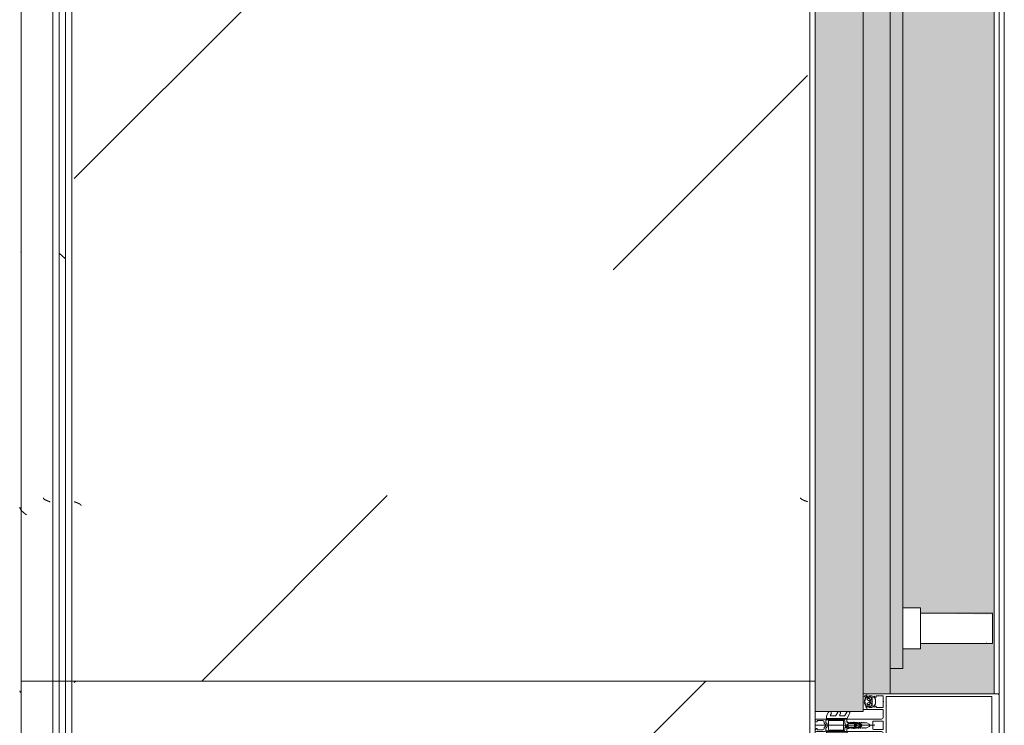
# Model space of a CAD drawing. Header units: millimetres. Extents: x -3267 to 40126, y 29201 to 102288.
# Tile 234 of 256: x 9044 to 9826, y 62044 to 62604. Entities that reach past the tile are written whole.
import ezdxf

# ---------------------------------------------------------------- set-up
doc = ezdxf.new("R2010")
doc.units = ezdxf.units.MM
for name, color, linetype, lineweight in [('A-DETL-GENF-OTLN', 7, 'Continuous', 9), ('A-GLAZ-____-OTLN', 7, 'Continuous', 9), ('A-GLAZ-CWMG-MCUT', 7, 'Continuous', 9), ('A-GLAZ-CWMG-OTLN', 7, 'Continuous', 9), ('A-WALL-____-OTLN', 7, 'Continuous', 9), ('M-EQPM-____-OTLN', 7, 'Continuous', 9)]:
    doc.layers.add(name, color=color, linetype=linetype, lineweight=lineweight)

# ---------------------------------------------------------------- blocks, each defined once
blk = doc.blocks.new('FP_143-ВКК_02_К1_З_ЭОМ_кабель_')
at = {"layer": 'M-EQPM-____-OTLN', "color": 253, "true_color": 0xaaaaaa}
for p, q in [((1600, 630.11), (0, 630.11)), ((340.41, 630.11), (340.31, 630.03)), ((340.5, 630.2), (340.41, 630.11)), ((340.59, 630.27), (340.5, 630.2)), ((340.69, 630.35), (340.59, 630.27)), ((340.78, 630.43), (340.69, 630.35)), ((340.88, 630.5), (340.78, 630.43))]:
    blk.add_line(p, q, dxfattribs=at)
blk = doc.blocks.new('ПР_Крышка пояса - Тип 1-V142-ВКК_02_К1_З_ЭОМ_кабель_')
at = {"layer": 'M-EQPM-____-OTLN', "true_color": 0xaaaaaa}
h = blk.add_hatch(dxfattribs=at)
h.set_pattern_fill('FP_67', color=253, style=0, pattern_type=2)
h.set_pattern_definition([(320.116, (-62360, 7884.42), (-31.8804, -362.8687), [38.035, -418.388]), (264.979, (-62360, 7884.4), (382.1136, 70.1924), [30.356, -333.911]), (10.409, (-62362.66, 7854.18), (350.2335, -292.6756), [32.376, -356.132]), (316.302, (-62258.4, 7884.4), (-84.086, -539.927), [57.037, -627.411]), (6.609, (-62265.4, 7839.4), (494.8554, -472.8508), [48.567, -534.241]), (261.148, (-62258.4, 7884.4), (494.8496, -472.857), [45.536, -500.899]), (291.079, (-62283.8, 7833.83), (-204.5313, -301.9806), [37.963, -417.597]), (235.89, (-62283.8, 7833.83), (368.3755, -123.0973), [30.394, -334.332]), (341.523, (-62300.84, 7808.66), (163.8489, -425.0748), [32.367, -356.032]), (307.614, (-62360, 7884.42), (169.11016, -6.15234), [16.721, -313.638, 16.721, -322.758, -335.679]), (307.614, (-62360, 7884.42), (169.11016, -6.15234), [-669.838, 16.721, -318.958]), (277.531, (-62360, 7884.42), (200.36217, -133.088), [16.696, -176.575, 16.696, -305.591, -127.751]), (277.531, (-62360, 7884.42), (200.36217, -133.088), [-515.558, 16.696, -111.055]), (237.393, (-62360, 7997.24), (-11.4573, -270.066), [16.715, -109.913, 16.715, -378.366, -524.242]), (237.393, (-62360, 7997.24), (-11.4573, -270.066), [-521.709, 16.715, -507.527]), (227.382, (-62360, 8047.83), (50.8514, -295.0393), [16.727, -148.004, 16.727, -618.375]), (227.382, (-62360, 8047.83), (50.8514, -295.0393), [-181.458, -245.829, 16.727, -355.819])])
h.paths.add_polyline_path([(0, 595), (1529.38, 595), (1599.97, 600), (0, 600)])
h.paths.add_polyline_path([(1564.73, 595), (1600, 595), (1600, 597.49)])
at = {"layer": 'M-EQPM-____-OTLN', "color": 253, "true_color": 0xaaaaaa}
for p, q in [((0, 629.98), (0, 630.11)), ((0, 595), (0, 600))]:
    blk.add_line(p, q, dxfattribs=at)
blk.add_blockref('FP_143-ВКК_02_К1_З_ЭОМ_кабель_', (0, 0), dxfattribs=at)
blk = doc.blocks.new('FP_145-ВКК_02_К1_З_ЭОМ_кабель_')
at = {"layer": 'M-EQPM-____-OTLN', "color": 253, "true_color": 0xaaaaaa}
for p, q in [((1600, 630.11), (0, 630.11)), ((1590.79, 630.16), (1590.7, 630.05)), ((1590.87, 630.26), (1590.79, 630.16)), ((1590.95, 630.36), (1590.87, 630.26)), ((1591.03, 630.45), (1590.95, 630.36)), ((1591.12, 630.54), (1591.03, 630.45)), ((1591.2, 630.62), (1591.12, 630.54)), ((1591.28, 630.7), (1591.2, 630.62)), ((1591.36, 630.78), (1591.28, 630.7)), ((1591.45, 630.85), (1591.36, 630.78)), ((1591.53, 630.91), (1591.45, 630.85)), ((1591.61, 630.97), (1591.53, 630.91)), ((1591.7, 631.02), (1591.61, 630.97)), ((1591.78, 631.07), (1591.7, 631.02)), ((1591.86, 631.12), (1591.78, 631.07)), ((1591.94, 631.16), (1591.86, 631.12)), ((1592.03, 631.19), (1591.94, 631.16)), ((1592.11, 631.22), (1592.03, 631.19)), ((1592.19, 631.24), (1592.11, 631.22)), ((1592.27, 631.26), (1592.19, 631.24)), ((1592.36, 631.27), (1592.27, 631.26)), ((1592.44, 631.27), (1592.36, 631.27))]:
    blk.add_line(p, q, dxfattribs=at)
blk = doc.blocks.new('ПР_Крышка пояса - Тип 1-V144-ВКК_02_К1_З_ЭОМ_кабель_')
at = {"layer": 'M-EQPM-____-OTLN', "true_color": 0xaaaaaa}
h = blk.add_hatch(dxfattribs=at)
h.set_pattern_fill('FP_68', color=253, style=0, pattern_type=2)
h.set_pattern_definition([(320.116, (-60760, 7884.42), (-31.8804, -362.8687), [38.035, -418.388]), (264.979, (-60760, 7884.4), (382.1136, 70.1924), [30.356, -333.911]), (10.409, (-60762.66, 7854.18), (350.2335, -292.6756), [32.376, -356.132]), (316.302, (-60658.4, 7884.4), (-84.086, -539.927), [57.037, -627.411]), (6.609, (-60665.4, 7839.4), (494.8554, -472.8508), [48.567, -534.241]), (261.148, (-60658.4, 7884.4), (494.8496, -472.857), [45.536, -500.899]), (291.079, (-60683.8, 7833.83), (-204.5313, -301.9806), [37.963, -417.597]), (235.89, (-60683.8, 7833.83), (368.3755, -123.0973), [30.394, -334.332]), (341.523, (-60700.84, 7808.66), (163.8489, -425.0748), [32.367, -356.032]), (307.614, (-60760, 7884.42), (169.11016, -6.15234), [16.721, -313.638, 16.721, -322.758, -335.679]), (307.614, (-60760, 7884.42), (169.11016, -6.15234), [-669.838, 16.721, -318.958]), (277.531, (-60760, 7884.42), (200.36217, -133.088), [16.696, -176.575, 16.696, -305.591, -127.751]), (277.531, (-60760, 7884.42), (200.36217, -133.088), [-515.558, 16.696, -111.055]), (237.393, (-60760, 7997.24), (-11.4573, -270.066), [16.715, -109.913, 16.715, -378.366, -524.242]), (237.393, (-60760, 7997.24), (-11.4573, -270.066), [-521.709, 16.715, -507.527]), (227.382, (-60760, 8047.83), (50.8514, -295.0393), [16.727, -148.004, 16.727, -618.375]), (227.382, (-60760, 8047.83), (50.8514, -295.0393), [-181.458, -245.829, 16.727, -355.819])])
h.paths.add_polyline_path([(0, 600), (0, 600), (84.49, 595), (1600, 595), (1600, 600), (0, 600)])
h.paths.add_polyline_path([(0, 595), (35.28, 595), (0, 597.49)])
at = {"layer": 'M-EQPM-____-OTLN', "color": 253, "true_color": 0xaaaaaa}
for p, q in [((1600, 630.11), (1600, 629.98)), ((1600, 600), (1600, 595))]:
    blk.add_line(p, q, dxfattribs=at)
blk.add_blockref('FP_145-ВКК_02_К1_З_ЭОМ_кабель_', (0, 0), dxfattribs=at)
blk = doc.blocks.new('Rectangular Mullion - HI_CovCap-20mm_Mull-105mm-V274-ВКК_02_К1_З_ЭОМ_кабель_')
at = {"layer": 'A-DETL-GENF-OTLN', "color": 253, "true_color": 0xaaaaaa}
for p, q in [((-25, 144.5), (-25, 130.68)), ((23.5, 146), (-23.5, 146)), ((25, 130.68), (25, 144.5)), ((-25, 136), (-25, 59.4)), ((-22.9, 135.44), (-22.9, 59.4)), ((22.9, 136), (22.9, 59.4)), ((25, 136), (25, 59.5)), ((25, 61), (25, 59.5)), ((-22.24, 46.35), (-21.18, 47.41)), ((-20.47, 47.7), (-17.13, 47.7)), ((-16.42, 47.41), (-15.36, 46.35)), ((-12.6, 53.5), (-12.6, 41.4)), ((-5, 25.5), (-5, 52.5)), ((-3.2, 46.1), (-3.2, 53.5)), ((-2.7, 54), (2.7, 54)), ((0, 47.27), (0, 0)), ((3.2, 53.5), (3.2, 46.1)), ((5, 52.5), (5, 25.5)), ((12.6, 41.4), (12.6, 53.5)), ((15.36, 46.35), (16.42, 47.41)), ((17.13, 47.7), (20.47, 47.7)), ((21.18, 47.41), (22.24, 46.35)), ((-22.3, 40.8), (-22.9, 40.8)), ((-22.9, 40.2), (-21.62, 40.2)), ((-21.76, 44.51), (-22.58, 43.54)), ((-22.27, 39.59), (-22.55, 39.1)), ((-21.2, 42.9), (-21.2, 41.7)), ((-21.07, 39.62), (-21.08, 39.77)), ((-19.5, 43.4), (-20.7, 43.4)), ((-20.7, 41.2), (-20.42, 41.2)), ((-20.48, 39.51), (-20.66, 39.4)), ((-20.16, 41.35), (-19.24, 42.95)), ((-19.97, 39.2), (-20.02, 39.33)), ((-17.65, 44), (-19.95, 44)), ((-19.33, 39.22), (-19.48, 39.08)), ((-18.77, 39.04), (-18.85, 39.17)), ((-18.36, 42.95), (-17.44, 41.35)), ((-18.16, 39.23), (-18.26, 39.06)), ((-16.9, 43.4), (-18.1, 43.4)), ((-17.56, 39.21), (-17.67, 39.31)), ((-17.18, 41.2), (-16.9, 41.2)), ((-17.02, 39.56), (-17.07, 39.36)), ((-16.46, 39.68), (-16.59, 39.75)), ((-16.4, 41.7), (-16.4, 42.9)), ((-15.02, 43.54), (-15.84, 44.51)), ((-14.64, 40.8), (-15.29, 40.8)), ((2.7, 45.6), (-2.7, 45.6)), ((14.64, 40.8), (15.29, 40.8)), ((15.02, 43.54), (15.84, 44.51)), ((16.4, 41.7), (16.4, 42.9)), ((16.46, 39.68), (16.59, 39.75)), ((16.9, 43.4), (18.1, 43.4)), ((17.18, 41.2), (16.9, 41.2)), ((17.02, 39.56), (17.07, 39.36)), ((18.36, 42.95), (17.44, 41.35)), ((17.56, 39.21), (17.67, 39.31)), ((17.65, 44), (19.95, 44)), ((18.16, 39.23), (18.26, 39.06)), ((18.77, 39.04), (18.85, 39.17)), ((20.16, 41.35), (19.24, 42.95)), ((19.33, 39.22), (19.48, 39.08)), ((19.5, 43.4), (20.7, 43.4)), ((19.97, 39.2), (20.02, 39.33)), ((20.7, 41.2), (20.42, 41.2)), ((20.48, 39.51), (20.66, 39.4)), ((21.07, 39.62), (21.08, 39.77)), ((21.2, 42.9), (21.2, 41.7)), ((22.9, 40.2), (21.62, 40.2)), ((21.76, 44.51), (22.58, 43.54)), ((22.27, 39.59), (22.55, 39.1)), ((22.3, 40.8), (22.9, 40.8)), ((23.5, 40.8), (25, 40.8)), ((-1.89, 34.49), (-2.1, 32.75)), ((-0.87, 36.5), (-1.7, 35.06)), ((-1.33, 33.68), (-1.33, 33.78)), ((-1.12, 34.47), (-0.43, 35.65)), ((-0.6, 32.5), (-0.6, 32.42)), ((0.84, 33), (-0.1, 33)), ((0.43, 35.65), (1.12, 34.47)), ((0.6, 32.3), (0.93, 32.3)), ((1.02, 31.78), (0.74, 32.06)), ((1.7, 35.06), (0.87, 36.5)), ((1.33, 33.78), (1.33, 33.68)), ((2.1, 32.75), (1.89, 34.49)), ((-7.75, 23.52), (-10.33, 25.01)), ((-9.07, 27.17), (-5.65, 25.19)), ((-5.4, 9.3), (-5.4, 24.76)), ((-3.5, 25), (-4.5, 25)), ((-3.3, 23.5), (-1.9, 23.5)), ((-2.24, 31), (-2.45, 30.87)), ((-2.45, 30.53), (-2.25, 30.41)), ((-1.7, 23.7), (-1.7, 24.9)), ((-1.4, 24.49), (-1.4, 23.99)), ((-1.25, 31.1), (0.74, 31.1)), ((-1.1, 23.82), (-0.5, 24.17)), ((0.3, 26.2), (-1.09, 26.2)), ((0.43, 25), (0.2, 25)), ((0.34, 25.28), (0.58, 25.52)), ((0.5, 24.17), (1.42, 23.63)), ((1.92, 23.5), (3.3, 23.5)), ((2.45, 30.87), (2.24, 31)), ((2.25, 30.41), (2.45, 30.53)), ((4.5, 25), (3.5, 25)), ((5.4, 24.76), (5.4, 9.3)), ((5.65, 25.19), (9.07, 27.17)), ((10.33, 25.01), (7.75, 23.52)), ((-7.75, 16.23), (-10.41, 17.77)), ((-9.07, 19.88), (-8.25, 19.41)), ((-7.5, 19.84), (-7.5, 23.08)), ((-7.5, 12.55), (-7.5, 15.8)), ((-3.9, 22), (-3.9, 11)), ((-3.4, 22.5), (3.4, 22.5)), ((3.9, 11), (3.9, 22)), ((4.3, 22.5), (4.3, 9.4)), ((7.5, 23.08), (7.5, 19.84)), ((7.5, 15.8), (7.5, 12.55)), ((10.41, 17.77), (7.75, 16.23)), ((8.25, 19.41), (9.07, 19.88)), ((-7.62, 8.87), (-10.41, 10.48)), ((-9.07, 12.6), (-8.25, 12.12)), ((-5.9, 8.8), (-7.37, 8.8)), ((-2.71, 8.4), (-4.02, 8.4)), ((3.4, 10.5), (-3.4, 10.5)), ((-1.7, 9), (-2, 8.69)), ((-1.42, 7.29), (-0.71, 8.01)), ((0.71, 8.01), (1.42, 7.29)), ((2, 8.69), (1.7, 9)), ((3.3, 8.4), (2.71, 8.4)), ((7.37, 8.8), (5.9, 8.8)), ((10.41, 10.48), (7.62, 8.87)), ((8.25, 12.12), (9.07, 12.6)), ((-5, 1), (-5, 6.7)), ((-3.7, 1.7), (-3.7, 6)), ((-2.7, 7), (-2.13, 7)), ((2.13, 7), (2.7, 7)), ((3.7, 6), (3.7, 1.7))]:
    blk.add_line(p, q, dxfattribs=at)
at = {"layer": 'A-DETL-GENF-OTLN', "color": 253, "true_color": 0xaaaaaa, "flags": 128}
for points in [[(22.9, 130.68), (22.9, 140.2), (-22.9, 140.2), (-22.9, 130.68)], [(-19.05, 45.1), (-23.5, 45.1), (-23.5, 42.4), (-22.3, 42.4), (-22.3, 41.8), (-23.1, 41), (-25, 41), (-25, 57.79), (-25, 61)], [(22.9, 61), (22.9, 57.79), (22.9, 56.3), (11.2, 56.3), (-11.2, 56.3), (-22.9, 56.3), (-22.9, 57.79), (-22.9, 61)], [(-19.05, 54), (-23.5, 54), (-23.5, 48.3), (-22.3, 48.3), (-22.3, 47.7), (-22.95, 47.05)], [(-14.65, 47.05), (-15.3, 47.7), (-15.3, 48.3), (-14.1, 48.3), (-14.1, 54), (-18.55, 54)], [(-6.5, 54), (-11.2, 54), (-12.1, 54)], [(12.1, 54), (11.2, 54), (6.5, 54)], [(18.55, 54), (14.1, 54), (14.1, 48.3), (15.3, 48.3), (15.3, 47.7), (14.65, 47.05)], [(22.95, 47.05), (22.3, 47.7), (22.3, 48.3), (23.5, 48.3), (23.5, 54), (19.05, 54)], [(-23.5, 40.8), (-25, 40.8), (-25, 38)], [(-22.5, 43.09), (-22, 42.8), (-22, 42.67)], [(-13.1, 40.9), (-14.4, 40.9), (-15.3, 41.8), (-15.3, 42.4), (-14.1, 42.4), (-14.1, 45.1), (-18.55, 45.1)], [(-16.05, 40.2), (-14.75, 40.1), (-16.02, 40.1), (-16.02, 39.94)], [(-15.6, 42.67), (-15.6, 42.8), (-15.1, 43.09)], [(-12.6, 38), (-12.6, 40.8), (-13.95, 40.8)], [(-0.87, 42.8), (-2, 40.84), (-2, 39.84), (-2.5, 39.55), (-2, 39.26), (-2, 38.04), (-2.5, 37.75), (-2, 37.46), (-2, 36.24), (-2.5, 35.95), (-2, 35.66), (-2, 34.44), (-2.5, 34.15), (-2, 33.86), (-2, 32.64), (-2.5, 32.35), (-2, 32.06), (-2, 30.84), (-2.5, 30.55), (-2, 30.26), (-2, 29.04), (-2.5, 28.75), (-2, 28.46), (-2, 27.24), (-2.5, 26.95), (-2.5, 26)], [(2.5, 26), (2, 26.29), (2, 27.51), (2.5, 27.8), (2, 28.09), (2, 29.31), (2.5, 29.6), (2, 29.89), (2, 31.11), (2.5, 31.4), (2, 31.69), (2, 32.91), (2.5, 33.2), (2, 33.49), (2, 34.71), (2.5, 35), (2, 35.29), (2, 36.51), (2.5, 36.8), (2, 37.09), (2, 38.31), (2.5, 38.6), (2, 38.89), (2, 40.84), (0.87, 42.8)], [(12.6, 38), (12.6, 40.8), (13.95, 40.8)], [(18.55, 45.1), (14.1, 45.1), (14.1, 42.4), (15.3, 42.4), (15.3, 41.8), (14.4, 40.9), (13.1, 40.9)], [(16.05, 40.2), (14.75, 40.1), (16.02, 40.1), (16.02, 39.94)], [(15.6, 42.67), (15.6, 42.8), (15.1, 43.09)], [(25, 41), (23.1, 41), (22.3, 41.8), (22.3, 42.4), (23.5, 42.4), (23.5, 45.1), (19.05, 45.1)], [(22.5, 43.09), (22, 42.8), (22, 42.67)], [(-0.35, 31.99), (0.1, 31.73), (-1.23, 31.6)], [(0.4, 31.8), (0.4, 31.9), (0.4, 32.1)], [(-3.41, 25), (-5, 25), (-5, 9.1)], [(-1.55, 25.25), (-1.17, 25.64), (-0.2, 25.7), (-0.42, 25.6), (-1.25, 24.85)], [(-0.1, 25.3), (-0.1, 25.4), (0, 25.42)], [(5, 1), (5, 25), (3.41, 25)], [(-4.51, 8.95), (-4.3, 11), (-4.3, 22.5)], [(-2.65, 1), (-2.65, 1.4), (-3.4, 1.4)], [(3.4, 1.4), (2.65, 1.4), (2.65, 1)]]:
    blk.add_lwpolyline(points, dxfattribs=at)
blk.add_lwpolyline([(0, 37), (0, 35.9)], close=True, dxfattribs=at)
at = {"layer": 'A-DETL-GENF-OTLN', "color": 253, "true_color": 0xaaaaaa}
for centre, radius, start, end in [((-23.5, 144.5), 1.5, 90, 180), ((23.5, 144.5), 1.5, 360, 90), ((-22.59, 46.7), 0.5, 135, 315), ((-20.47, 46.7), 1, 90, 135), ((-18.8, 53.94), 0.256, 12.68038, 167.31962), ((-17.13, 46.7), 1, 45, 90), ((-15.01, 46.7), 0.5, 225, 45), ((-12.1, 53.5), 0.5, 90, 180), ((-6.5, 52.5), 1.5, 360, 90), ((-2.7, 53.5), 0.5, 90, 180), ((2.7, 53.5), 0.5, 0, 90), ((6.5, 52.5), 1.5, 90, 180), ((12.1, 53.5), 0.5, 0, 90), ((15.01, 46.7), 0.5, 135, 315), ((17.13, 46.7), 1, 90, 135), ((18.8, 53.94), 0.256, 12.68038, 167.31962), ((20.47, 46.7), 1, 45, 90), ((22.59, 46.7), 0.5, 225, 45), ((-22.9, 39.55), 0.65, 90, 270), ((-23.2, 40.8), 0.3, 180, 0), ((-22.9, 39.3), 0.4, 269.99999, 330.00626), ((-22.35, 43.35), 0.3, 140.01031, 239.99507), ((-22.3, 41.1), 0.3, 270.90521, 359.98148), ((-21.41, 39.09), 1, 90.82716, 149.99773), ((-18.96, 41.89), 3.14, 165.49788, 194.50212), ((-21.15, 44), 0.8, 22.61561, 140.00332), ((-21.62, 39.7), 0.5, 54.92212, 90), ((-21.42, 39.75), 0.339, 3.00251, 90.82171), ((-18.8, 43.71), 4.4, 234.92212, 305.84121), ((-20.7, 42.9), 0.5, 89.98992, 180.01008), ((-20.7, 41.7), 0.5, 179.98974, 270.01026), ((-20.8, 39.64), 0.272, 183.0147, 299.98901), ((-20.32, 39.23), 0.316, 18.00331, 119.99297), ((-20.42, 41.5), 0.3, 269.98791, 330.00644), ((-19.95, 44.5), 0.5, 202.62239, 269.99966), ((-19.69, 39.29), 0.3, 197.9991, 314.99946), ((-19.5, 43.1), 0.3, 329.99756, 90.00642), ((-19.11, 38.99), 0.316, 32.98956, 135.00901), ((-18.8, 45.04), 0.256, 12.68038, 167.31962), ((-18.1, 43.1), 0.3, 89.99872, 209.99731), ((-17.88, 39.07), 0.316, 48.00262, 149.99741), ((-17.65, 44.5), 0.5, 269.99881, 337.37914), ((-17.36, 39.43), 0.3, 227.99716, 345.00452), ((-17.18, 41.5), 0.3, 209.995, 270.01065), ((-16.45, 44), 0.8, 40.00306, 157.37723), ((-16.73, 39.48), 0.3, 63.00317, 164.99853), ((-16.9, 42.9), 0.5, 0.00918, 89.99082), ((-16.9, 41.7), 0.5, 270.00904, 359.99096), ((-16.32, 39.94), 0.3, 243.00899, 359.98883), ((-16.05, 39.9), 0.3, 90, 125.84121), ((-18.64, 41.89), 3.14, 346.80247, 14.483), ((-15.29, 41.1), 0.3, 166.80247, 270), ((-15.25, 43.35), 0.3, 299.99829, 40.01132), ((-14.83, 40.53), 0.33, 270.00002, 54.90994), ((-14.75, 40.6), 0.5, 269.99115, 352.82633), ((-13.95, 40.5), 0.3, 90.00299, 172.8115), ((-13.1, 41.4), 0.5, 270, 0), ((-2.7, 46.1), 0.5, 180, 270), ((0, 42.3), 1, 30, 150), ((2.7, 46.1), 0.5, 270, 0), ((13.1, 41.4), 0.5, 180, 270), ((13.95, 40.5), 0.3, 7.1885, 89.99701), ((14.75, 40.6), 0.5, 187.17367, 270.00885), ((14.83, 40.53), 0.33, 125.09006, 269.99998), ((15.25, 43.35), 0.3, 139.98868, 240.00171), ((15.29, 41.1), 0.3, 270, 13.19753), ((18.64, 41.89), 3.14, 165.517, 193.19753), ((16.45, 44), 0.8, 22.62277, 139.99694), ((16.32, 39.94), 0.3, 180.01117, 296.99101), ((16.05, 39.9), 0.3, 54.15879, 90), ((18.8, 43.71), 4.4, 234.15879, 305.07788), ((16.9, 42.9), 0.5, 90.00918, 179.99082), ((16.9, 41.7), 0.5, 180.00904, 269.99096), ((16.73, 39.48), 0.3, 15.00147, 116.99683), ((17.36, 39.43), 0.3, 194.99548, 312.00284), ((17.18, 41.5), 0.3, 269.98935, 330.005), ((17.65, 44.5), 0.5, 202.62086, 270.00119), ((17.88, 39.07), 0.316, 30.00259, 131.99738), ((18.1, 43.1), 0.3, 330.00269, 90.00128), ((18.8, 45.04), 0.256, 12.68038, 167.31962), ((19.11, 38.99), 0.316, 44.99099, 147.01044), ((19.5, 43.1), 0.3, 89.99358, 210.00244), ((19.69, 39.29), 0.3, 225.00054, 342.0009), ((19.95, 44.5), 0.5, 270.00034, 337.37761), ((20.32, 39.23), 0.316, 60.00703, 161.99669), ((20.42, 41.5), 0.3, 209.99356, 270.01209), ((21.15, 44), 0.8, 39.99668, 157.38439), ((20.8, 39.64), 0.272, 240.01099, 356.9853), ((20.7, 42.9), 0.5, 359.98992, 90.01008), ((20.7, 41.7), 0.5, 269.98974, 0.01026), ((21.42, 39.75), 0.339, 89.17829, 176.99749), ((21.62, 39.7), 0.5, 90, 125.07788), ((21.41, 39.09), 1, 30.00227, 89.17284), ((18.96, 41.89), 3.14, 345.49788, 14.50212), ((22.3, 41.1), 0.3, 180.01852, 269.09479), ((22.35, 43.35), 0.3, 300.00493, 39.98969), ((22.9, 39.3), 0.4, 209.99374, 270.00001), ((23.2, 40.8), 0.3, 180, 0), ((22.9, 39.55), 0.65, 270, 90), ((-18.52, 39.21), 0.3, 213.00146, 329.99975), ((17.75, 30.31), 20, 173, 178.04971), ((-0.4, 34.31), 1.5, 150, 173), ((46.55, 30.33), 48, 176, 178.23414), ((-1.23, 31.8), 0.2, 178.23414, 270), ((0.27, 33.67), 1.6, 150, 176), ((0, 36), 1, 90.02865, 150), ((-0.1, 32.5), 0.5, 90, 180), ((-0.1, 32.42), 0.5, 180, 240), ((0, 35.4), 0.5, 90.0573, 150), ((0, 36), 1, 30, 89.97135), ((0, 35.4), 0.5, 30, 89.9427), ((0.2, 31.9), 0.2, 240, 0), ((0.2, 31.8), 0.2, 270, 0), ((0.6, 32.1), 0.2, 90, 180), ((0.6, 31.92), 0.2, 45, 180), ((0.74, 31.5), 0.4, 270, 45), ((0.84, 33.5), 0.5, 270, 3.83017), ((0.93, 31.8), 0.5, 1.77701, 90), ((-0.27, 33.67), 1.6, 4, 30), ((-46.55, 30.33), 48, 354.4962, 1.77701), ((-46.55, 30.33), 48, 3.83017, 4), ((0.4, 34.31), 1.5, 7, 30), ((-17.75, 30.31), 20, 1.95029, 7), ((18.52, 39.21), 0.3, 210.00025, 326.99854), ((-9.68, 26.13), 1.3, 154.41173, 240), ((-9.72, 26.04), 1.3, 60, 150), ((-8, 23.08), 0.5, 360, 60), ((-5.9, 24.76), 0.5, 360, 60), ((-4.5, 25.5), 0.5, 180, 270), ((-3.3, 22.5), 1, 90, 180), ((-3.5, 26), 1, 270, 0), ((-3.41, 26.5), 1.5, 270, 10.22002), ((-2.35, 30.7), 0.2, 120, 240), ((17.75, 30.31), 20, 179.72362, 190.22002), ((-1.9, 23.7), 0.2, 270, 0), ((-1.2, 24.9), 0.5, 135, 180), ((-1.25, 30.9), 0.2, 90, 179.3132), ((46.55, 30.33), 48, 179.3132, 184.71248), ((-0.9, 24.49), 0.5, 135, 180), ((-1.2, 23.99), 0.2, 180, 300), ((-1.09, 26.4), 0.2, 184.71248, 270), ((-1.02, 25.5), 0.2, 90, 135), ((-0.42, 25.4), 0.2, 90, 135), ((0, 23.3), 1, 60, 120), ((-0.3, 25.4), 0.2, 360, 90), ((-0.2, 25.5), 0.2, 360, 90), ((0.2, 25.3), 0.3, 180, 270), ((0.2, 25.42), 0.2, 180, 315), ((0.3, 25.8), 0.4, 315, 90), ((0.43, 25.8), 0.8, 270, 354.4962), ((1.92, 24.5), 1, 240, 270), ((3.41, 26.5), 1.5, 169.77998, 270), ((-17.75, 30.31), 20, 349.77998, 0.27638), ((2.35, 30.7), 0.2, 300, 60), ((3.5, 26), 1, 180, 270), ((3.3, 22.5), 1, 360, 90), ((4.5, 25.5), 0.5, 270, 360), ((5.9, 24.76), 0.5, 120, 180), ((8, 23.08), 0.5, 120, 180), ((9.72, 26.04), 1.3, 30, 120), ((9.68, 26.13), 1.3, 300, 25.58827), ((-9.81, 18.81), 1.2, 150, 240), ((-9.72, 18.76), 1.3, 60, 150), ((-8, 19.84), 0.5, 240, 0), ((-8, 15.8), 0.5, 360, 60), ((-3.4, 22), 0.5, 90, 180), ((3.4, 22), 0.5, 360, 90), ((8, 19.84), 0.5, 180, 300), ((8, 15.8), 0.5, 120, 180), ((9.72, 18.76), 1.3, 30, 120), ((9.81, 18.81), 1.2, 300, 30), ((-9.81, 11.52), 1.2, 150, 240), ((-9.72, 11.47), 1.3, 60, 150), ((-8, 12.55), 0.5, 240, 0), ((-7.37, 9.3), 0.5, 240, 270), ((-5.9, 9.3), 0.5, 270, 0), ((-4, 9.1), 1, 180, 216.8699), ((-5.6, 7.9), 1, 323.1301, 36.8699), ((-4.02, 8.9), 0.5, 174, 270), ((-3.4, 11), 0.5, 180, 270), ((-2.71, 9.4), 1, 270, 315), ((0, 7.3), 2.4, 45, 135), ((0, 7.3), 1, 45, 135), ((2.71, 9.4), 1, 225, 270), ((3.3, 9.4), 1, 270, 0), ((3.4, 11), 0.5, 270, 0), ((5.9, 9.3), 0.5, 180, 270), ((7.37, 9.3), 0.5, 270, 300), ((8, 12.55), 0.5, 180, 300), ((9.72, 11.47), 1.3, 30, 120), ((9.81, 11.52), 1.2, 300, 30), ((-4, 6.7), 1, 143.1301, 180), ((-4, 1), 1, 180, 270), ((-2.7, 6), 1, 90, 180), ((-3.4, 1.7), 0.3, 180, 270), ((-3.65, 1), 1, 270, 0), ((-2.13, 8), 1, 270, 315), ((2.13, 8), 1, 225, 270), ((3.65, 1), 1, 180, 270), ((2.7, 6), 1, 360, 90), ((3.4, 1.7), 0.3, 270, 0), ((4, 1), 1, 270, 0)]:
    blk.add_arc(centre, radius, start, end, dxfattribs=at)
blk = doc.blocks.new('АРФ_ блок_Окно - FWS SI insert unit_zoloto ПР-9497958-ВКК_02_К1_З_ЭОМ_кабель_')
at = {"layer": 'A-GLAZ-____-OTLN', "true_color": 0xf8f3e1}
for points in [[(-455, 69.5), (-455, 59.5), (455, 59.5), (455, 69.5), (-358.05, 69.5)], [(-358.05, 59.5), (-475, 59.5), (-475, 38), (475, 38), (475, 59.5), (-207.77, 59.5)], [(-489, 38), (-489, 0), (489, 0), (489, 38), (-358.05, 38)]]:
    blk.add_hatch(color=7, dxfattribs=at).paths.add_polyline_path(points)
at = {"layer": 'A-GLAZ-____-OTLN', "color": 253, "true_color": 0xaaaaaa}
for p, q in [((411.01, 140.5), (411.01, 128)), ((411.01, 140.5), (434.99, 140.5)), ((411.01, 140.5), (411.01, 139.56)), ((434.99, 128), (434.99, 140.5)), ((434.99, 139.56), (434.99, 140.5)), ((411.01, 128), (411.01, 83.5)), ((434.99, 83.5), (434.99, 128)), ((406.75, 83.5), (406.75, 69.5)), ((406.75, 83.5), (439.25, 83.5)), ((439.25, 69.5), (439.25, 83.5)), ((-455, 69.5), (455, 69.5)), ((455, 69.5), (455, 59.5)), ((-475, 59.5), (475, 59.5)), ((475, 59.5), (475, 38)), ((-489, 38), (489, 38)), ((489, 38), (489, 0))]:
    blk.add_line(p, q, dxfattribs=at)
for points in [[(411.01, 136.75), (411.03, 136.32), (411.11, 135.91), (411.24, 135.51)], [(434.75, 135.49), (434.89, 135.9), (434.97, 136.32), (434.99, 136.75)]]:
    blk.add_open_spline(points, degree=3, dxfattribs=at)
blk = doc.blocks.new('Rectangular Mullion - FWS-50-HI_Mull_CovCap-20mm_Mull-105mm_zoloto-2885899-ВКК_02_К1_З_ЭОМ_кабель_')
at = {"layer": 'A-GLAZ-CWMG-OTLN', "true_color": 0xf8f3e1}
blk.add_hatch(color=7, dxfattribs=at).paths.add_polyline_path([(26908, 74420), (26990.5, 74420), (26990.5, 74440), (26980.5, 74440), (26980.5, 75301.75), (26966.5, 75302.3), (26966.5, 75306.01), (26909.5, 75307.08), (26909.5, 75329.58), (26966.5, 75329.99), (26966.5, 75334.25), (26980.5, 75334.25), (26980.5, 75350), (26990.5, 75350), (26990.5, 75370), (26908, 75370), (26908, 74445)])
at = {"layer": 'A-GLAZ-CWMG-MCUT', "color": 253, "true_color": 0xaaaaaa}
for p, q in [((26904, 75370), (26904, 74420)), ((26908, 74420), (26908, 75370))]:
    blk.add_line(p, q, dxfattribs=at)
blk = doc.blocks.new('FP_572-ВКК_02_К1_З_ЭОМ_кабель_')
at = {"layer": 'M-EQPM-____-OTLN', "color": 7, "true_color": 0xffffff}
for p, q in [((941.71, 586.03), (941.66, 585.91)), ((941.76, 586.16), (941.71, 586.03)), ((941.81, 586.29), (941.76, 586.16)), ((941.85, 586.41), (941.81, 586.29)), ((941.9, 586.54), (941.85, 586.41)), ((941.95, 586.67), (941.9, 586.54)), ((942, 586.8), (941.95, 586.67)), ((942.05, 586.93), (942, 586.8)), ((942.1, 587.07), (942.05, 586.93)), ((942.15, 587.2), (942.1, 587.07)), ((942.19, 587.33), (942.15, 587.2)), ((942.24, 587.46), (942.19, 587.33)), ((942.29, 587.6), (942.24, 587.46)), ((942.34, 587.73), (942.29, 587.6)), ((942.39, 587.87), (942.34, 587.73)), ((942.44, 588), (942.39, 587.87)), ((939.39, 582.49), (939.34, 582.49)), ((939.44, 582.5), (939.39, 582.49)), ((939.48, 582.51), (939.44, 582.5)), ((939.53, 582.52), (939.48, 582.51)), ((939.58, 582.54), (939.53, 582.52)), ((939.62, 582.56), (939.58, 582.54)), ((939.67, 582.58), (939.62, 582.56)), ((939.72, 582.61), (939.67, 582.58)), ((939.77, 582.64), (939.72, 582.61)), ((939.81, 582.67), (939.77, 582.64)), ((939.86, 582.7), (939.81, 582.67)), ((939.91, 582.74), (939.86, 582.7)), ((939.95, 582.78), (939.91, 582.74)), ((940, 582.82), (939.95, 582.78)), ((940.06, 582.88), (940.01, 582.83)), ((940.1, 582.93), (940.06, 582.88)), ((940.15, 582.98), (940.1, 582.93)), ((940.2, 583.04), (940.15, 582.98)), ((940.25, 583.1), (940.2, 583.04)), ((940.3, 583.17), (940.25, 583.1)), ((940.35, 583.23), (940.3, 583.17)), ((940.4, 583.3), (940.35, 583.23)), ((940.44, 583.37), (940.4, 583.3)), ((940.49, 583.45), (940.44, 583.37)), ((940.54, 583.52), (940.49, 583.45)), ((940.59, 583.6), (940.54, 583.52)), ((940.64, 583.68), (940.59, 583.6)), ((940.69, 583.77), (940.64, 583.68)), ((940.74, 583.86), (940.69, 583.77)), ((940.78, 583.95), (940.74, 583.86)), ((940.83, 584.04), (940.78, 583.95)), ((940.88, 584.13), (940.83, 584.04)), ((940.93, 584.23), (940.88, 584.13)), ((940.98, 584.33), (940.93, 584.23)), ((941.03, 584.43), (940.98, 584.33)), ((941.08, 584.53), (941.03, 584.43)), ((941.12, 584.64), (941.08, 584.53)), ((941.17, 584.74), (941.12, 584.64)), ((941.22, 584.85), (941.17, 584.74)), ((941.27, 584.96), (941.22, 584.85)), ((941.32, 585.08), (941.27, 584.96)), ((941.37, 585.19), (941.32, 585.08)), ((941.42, 585.31), (941.37, 585.19)), ((941.46, 585.42), (941.42, 585.31)), ((941.51, 585.54), (941.46, 585.42)), ((941.56, 585.66), (941.51, 585.54)), ((941.61, 585.79), (941.56, 585.66)), ((941.66, 585.91), (941.61, 585.79))]:
    blk.add_line(p, q, dxfattribs=at)
blk = doc.blocks.new('FP_573-ВКК_02_К1_З_ЭОМ_кабель_')
at = {"layer": 'M-EQPM-____-OTLN', "color": 7, "true_color": 0xffffff}
for p, q in [((943.07, 7.86), (943.02, 7.73)), ((943.12, 7.99), (943.07, 7.86)), ((943.17, 8.11), (943.12, 7.99)), ((943.22, 8.24), (943.17, 8.11)), ((943.27, 8.37), (943.22, 8.24)), ((943.32, 8.49), (943.27, 8.37)), ((943.37, 8.61), (943.32, 8.49)), ((943.42, 8.74), (943.37, 8.61)), ((943.47, 8.86), (943.42, 8.74)), ((943.52, 8.97), (943.47, 8.86)), ((943.56, 9.09), (943.52, 8.97)), ((943.61, 9.21), (943.56, 9.09)), ((943.66, 9.32), (943.61, 9.21)), ((943.71, 9.43), (943.66, 9.32)), ((943.76, 9.54), (943.71, 9.43)), ((943.81, 9.65), (943.76, 9.54)), ((943.86, 9.75), (943.81, 9.65)), ((943.91, 9.86), (943.86, 9.75)), ((943.96, 9.96), (943.91, 9.86)), ((944.01, 10.06), (943.96, 9.96)), ((944.06, 10.16), (944.01, 10.06)), ((944.1, 10.25), (944.06, 10.16)), ((944.15, 10.34), (944.1, 10.25)), ((944.2, 10.43), (944.15, 10.34)), ((944.25, 10.52), (944.2, 10.43)), ((944.3, 10.6), (944.25, 10.52)), ((944.35, 10.69), (944.3, 10.6)), ((944.4, 10.76), (944.35, 10.69)), ((944.45, 10.84), (944.4, 10.76)), ((944.5, 10.91), (944.45, 10.84)), ((944.55, 10.99), (944.5, 10.91)), ((944.6, 11.05), (944.55, 10.99)), ((944.64, 11.12), (944.6, 11.05)), ((944.69, 11.18), (944.64, 11.12)), ((944.74, 11.24), (944.69, 11.18)), ((944.79, 11.3), (944.74, 11.24)), ((944.84, 11.35), (944.79, 11.3)), ((944.89, 11.4), (944.84, 11.35)), ((944.94, 11.45), (944.89, 11.4)), ((944.99, 11.49), (944.94, 11.45)), ((945.04, 11.53), (944.99, 11.49)), ((945.09, 11.57), (945.04, 11.53)), ((945.14, 11.61), (945.09, 11.57)), ((945.18, 11.64), (945.14, 11.61)), ((945.23, 11.66), (945.18, 11.64)), ((945.28, 11.69), (945.23, 11.66)), ((945.33, 11.71), (945.28, 11.69)), ((945.38, 11.73), (945.33, 11.71)), ((945.43, 11.74), (945.38, 11.73)), ((945.48, 11.76), (945.43, 11.74)), ((945.53, 11.76), (945.48, 11.76)), ((945.58, 11.77), (945.53, 11.76)), ((942.53, 6.39), (942.48, 6.26)), ((942.58, 6.53), (942.53, 6.39)), ((942.63, 6.66), (942.58, 6.53)), ((942.68, 6.8), (942.63, 6.66)), ((942.73, 6.93), (942.68, 6.8)), ((942.78, 7.07), (942.73, 6.93)), ((942.83, 7.2), (942.78, 7.07)), ((942.88, 7.33), (942.83, 7.2)), ((942.93, 7.46), (942.88, 7.33)), ((942.98, 7.6), (942.93, 7.46)), ((943.02, 7.73), (942.98, 7.6))]:
    blk.add_line(p, q, dxfattribs=at)
blk = doc.blocks.new('ПР_Низ пояс - Тип 1-V571-ВКК_02_К1_З_ЭОМ_кабель_')
at = {"layer": 'M-EQPM-____-OTLN', "true_color": 0xffffff}
h = blk.add_hatch(dxfattribs=at)
h.set_pattern_fill('FP_226', style=0, pattern_type=2)
h.set_pattern_definition([(135, (-61060, 6950), (-1000, 1e-13), [50, -1364.214]), (135, (-60560, 6950), (-1000, 1e-13), [50, -1364.214]), (135, (-60560, 7450), (-1000, 1e-13), [50, -1364.214]), (135, (-61274.64, 7664.64), (-1000, 1e-13), [403.55, -1010.664]), (135, (-60774.64, 7664.64), (-1000, 1e-13), [403.55, -1010.664]), (135, (-61274.64, 7164.64), (-1000, 1e-13), [403.55, -1010.664]), (135, (-60774.64, 7164.64), (-1000, 1e-13), [453.55, -960.664])])
h.paths.add_polyline_path([(800, 6.26), (2400, 6.26), (2400, 588), (800, 588), (800, 19.98)])
at = {"layer": 'M-EQPM-____-OTLN', "color": 253, "true_color": 0xaaaaaa}
for p, q in [((800, 590), (800, 595)), ((800, 595), (2400, 595)), ((800, 588), (800, 590)), ((800, 590), (2400, 590)), ((800, 6.26), (800, 588)), ((800, 4.26), (800, 6.26)), ((800, 0), (800, 4.26)), ((800, 4.26), (2400, 4.26)), ((800, 0), (2400, 0))]:
    blk.add_line(p, q, dxfattribs=at)
for name in ['FP_572-ВКК_02_К1_З_ЭОМ_кабель_', 'FP_573-ВКК_02_К1_З_ЭОМ_кабель_']:
    blk.add_blockref(name, (0, 0), dxfattribs=at)
blk = doc.blocks.new('FP_575-ВКК_02_К1_З_ЭОМ_кабель_')
at = {"layer": 'M-EQPM-____-OTLN', "color": 7, "true_color": 0xffffff}
for p, q in [((143.25, 609.48), (143.2, 609.36)), ((143.3, 609.6), (143.25, 609.48)), ((143.35, 609.72), (143.3, 609.6)), ((143.4, 609.83), (143.35, 609.72)), ((143.45, 609.95), (143.4, 609.83)), ((143.5, 610.06), (143.45, 609.95)), ((143.55, 610.18), (143.5, 610.06)), ((143.6, 610.28), (143.55, 610.18)), ((143.65, 610.39), (143.6, 610.28)), ((143.69, 610.5), (143.65, 610.39)), ((143.74, 610.6), (143.69, 610.5)), ((143.79, 610.7), (143.74, 610.6)), ((143.84, 610.8), (143.79, 610.7)), ((143.89, 610.9), (143.84, 610.8)), ((143.94, 610.99), (143.89, 610.9)), ((143.99, 611.09), (143.94, 610.99)), ((144.04, 611.18), (143.99, 611.09)), ((144.09, 611.26), (144.04, 611.18)), ((144.14, 611.35), (144.09, 611.26)), ((144.19, 611.43), (144.14, 611.35)), ((144.23, 611.51), (144.19, 611.43)), ((144.28, 611.58), (144.23, 611.51)), ((144.33, 611.66), (144.28, 611.58)), ((144.38, 611.73), (144.33, 611.66)), ((144.43, 611.8), (144.38, 611.73)), ((144.48, 611.86), (144.43, 611.8)), ((144.53, 611.93), (144.48, 611.86)), ((144.58, 611.98), (144.53, 611.93)), ((144.63, 612.04), (144.58, 611.98)), ((144.68, 612.09), (144.63, 612.04)), ((144.73, 612.14), (144.68, 612.09)), ((144.77, 612.19), (144.73, 612.14)), ((144.82, 612.24), (144.77, 612.19)), ((144.87, 612.28), (144.82, 612.24)), ((144.92, 612.31), (144.87, 612.28)), ((144.97, 612.35), (144.92, 612.31)), ((145.02, 612.38), (144.97, 612.35)), ((145.07, 612.41), (145.02, 612.38)), ((145.12, 612.43), (145.07, 612.41)), ((145.17, 612.45), (145.12, 612.43)), ((145.22, 612.47), (145.17, 612.45)), ((145.27, 612.49), (145.22, 612.47)), ((145.31, 612.5), (145.27, 612.49)), ((145.36, 612.51), (145.31, 612.5)), ((145.41, 612.51), (145.36, 612.51)), ((142.37, 607.14), (142.32, 607)), ((142.42, 607.27), (142.37, 607.14)), ((142.47, 607.41), (142.42, 607.27)), ((142.52, 607.54), (142.47, 607.41)), ((142.57, 607.67), (142.52, 607.54)), ((142.61, 607.81), (142.57, 607.67)), ((142.66, 607.94), (142.61, 607.81)), ((142.71, 608.08), (142.66, 607.94)), ((142.76, 608.21), (142.71, 608.08)), ((142.81, 608.34), (142.76, 608.21)), ((142.86, 608.47), (142.81, 608.34)), ((142.91, 608.6), (142.86, 608.47)), ((142.96, 608.73), (142.91, 608.6)), ((143.01, 608.86), (142.96, 608.73)), ((143.06, 608.98), (143.01, 608.86)), ((143.11, 609.11), (143.06, 608.98)), ((143.15, 609.23), (143.11, 609.11)), ((143.2, 609.36), (143.15, 609.23))]:
    blk.add_line(p, q, dxfattribs=at)
blk = doc.blocks.new('FP_576-ВКК_02_К1_З_ЭОМ_кабель_')
at = {"layer": 'M-EQPM-____-OTLN', "color": 7, "true_color": 0xffffff}
for p, q in [((132.17, 626.13), (132.07, 626)), ((132.27, 626.25), (132.17, 626.13)), ((132.37, 626.38), (132.27, 626.25)), ((132.46, 626.5), (132.37, 626.38)), ((132.56, 626.63), (132.46, 626.5)), ((132.66, 626.75), (132.56, 626.63)), ((132.75, 626.88), (132.66, 626.75)), ((132.85, 627), (132.75, 626.88)), ((132.95, 627.13), (132.85, 627)), ((133.05, 627.25), (132.95, 627.13)), ((133.14, 627.37), (133.05, 627.25)), ((133.24, 627.49), (133.14, 627.37)), ((133.34, 627.61), (133.24, 627.49)), ((133.44, 627.73), (133.34, 627.61)), ((133.53, 627.85), (133.44, 627.73)), ((133.63, 627.96), (133.53, 627.85)), ((133.73, 628.08), (133.63, 627.96)), ((133.83, 628.19), (133.73, 628.08)), ((133.92, 628.31), (133.83, 628.19)), ((134.02, 628.42), (133.92, 628.31)), ((134.12, 628.53), (134.02, 628.42)), ((134.22, 628.64), (134.12, 628.53)), ((134.31, 628.75), (134.22, 628.64)), ((134.41, 628.85), (134.31, 628.75)), ((134.51, 628.95), (134.41, 628.85)), ((134.6, 629.06), (134.51, 628.95)), ((134.7, 629.16), (134.6, 629.06)), ((134.8, 629.26), (134.7, 629.16)), ((134.9, 629.35), (134.8, 629.26)), ((134.99, 629.45), (134.9, 629.35)), ((135.09, 629.54), (134.99, 629.45)), ((135.19, 629.63), (135.09, 629.54)), ((135.29, 629.72), (135.19, 629.63)), ((135.38, 629.81), (135.29, 629.72)), ((135.48, 629.89), (135.38, 629.81)), ((135.58, 629.97), (135.48, 629.89)), ((135.68, 630.05), (135.58, 629.97)), ((135.77, 630.13), (135.68, 630.05)), ((135.87, 630.2), (135.77, 630.13)), ((135.97, 630.27), (135.87, 630.2)), ((136.06, 630.34), (135.97, 630.27)), ((136.16, 630.41), (136.06, 630.34)), ((136.26, 630.47), (136.16, 630.41)), ((136.36, 630.54), (136.26, 630.47)), ((136.45, 630.59), (136.36, 630.54)), ((136.55, 630.65), (136.45, 630.59)), ((136.65, 630.7), (136.55, 630.65)), ((136.75, 630.75), (136.65, 630.7)), ((136.84, 630.8), (136.75, 630.75)), ((136.94, 630.85), (136.84, 630.8)), ((137.04, 630.89), (136.94, 630.85)), ((137.14, 630.93), (137.04, 630.89)), ((137.23, 630.96), (137.14, 630.93)), ((137.33, 631), (137.23, 630.96)), ((137.43, 631.03), (137.33, 631)), ((137.53, 631.06), (137.43, 631.03)), ((137.62, 631.08), (137.53, 631.06)), ((137.72, 631.1), (137.62, 631.08)), ((137.82, 631.12), (137.72, 631.1)), ((137.91, 631.14), (137.82, 631.12)), ((138.01, 631.15), (137.91, 631.14)), ((138.11, 631.16), (138.01, 631.15)), ((138.21, 631.16), (138.11, 631.16))]:
    blk.add_line(p, q, dxfattribs=at)
blk = doc.blocks.new('ПР_Перед пояса - Тип 1-V574-ВКК_02_К1_З_ЭОМ_кабель_')
at = {"layer": 'M-EQPM-____-OTLN', "color": 253, "true_color": 0xaaaaaa}
for p, q in [((0, 626), (0, 630)), ((0, 630), (1600, 630)), ((0, 607), (0, 626)), ((0, 605), (0, 607)), ((0, 600), (0, 605)), ((0, 605), (1600, 605)), ((0, 600), (1600, 600))]:
    blk.add_line(p, q, dxfattribs=at)
for name in ['FP_576-ВКК_02_К1_З_ЭОМ_кабель_', 'FP_575-ВКК_02_К1_З_ЭОМ_кабель_']:
    blk.add_blockref(name, (0, 0), dxfattribs=at)
blk = doc.blocks.new('ПР_Низ пояс - Тип 1-V577-ВКК_02_К1_З_ЭОМ_кабель_')
at = {"layer": 'M-EQPM-____-OTLN', "true_color": 0xffffff}
h = blk.add_hatch(dxfattribs=at)
h.set_pattern_fill('FP_227', style=0, pattern_type=2)
h.set_pattern_definition([(135, (-59460, 6950), (-1000, 1e-13), [50, -1364.214]), (135, (-58960, 6950), (-1000, 1e-13), [50, -1364.214]), (135, (-58960, 7450), (-1000, 1e-13), [50, -1364.214]), (135, (-59674.64, 7664.64), (-1000, 1e-13), [403.55, -1010.664]), (135, (-59174.64, 7664.64), (-1000, 1e-13), [403.55, -1010.664]), (135, (-59674.64, 7164.64), (-1000, 1e-13), [403.55, -1010.664]), (135, (-59174.64, 7164.64), (-1000, 1e-13), [453.55, -960.664])])
h.paths.add_polyline_path([(800, 6.26), (2400, 6.26), (2400, 588), (800, 588), (800, 19.98)])
at = {"layer": 'M-EQPM-____-OTLN', "color": 253, "true_color": 0xaaaaaa}
for p, q in [((800, 595), (2400, 595)), ((2400, 595), (2400, 590)), ((800, 590), (2400, 590)), ((2400, 590), (2400, 588)), ((2400, 588), (2400, 6.26)), ((800, 4.26), (2400, 4.26)), ((800, 0), (2400, 0)), ((2400, 6.26), (2400, 4.26)), ((2400, 4.26), (2400, 0))]:
    blk.add_line(p, q, dxfattribs=at)
blk = doc.blocks.new('ПР_Перед пояса - Тип 1-V580-ВКК_02_К1_З_ЭОМ_кабель_')
at = {"layer": 'M-EQPM-____-OTLN', "color": 253, "true_color": 0xaaaaaa}
for p, q in [((0, 630), (1600, 630)), ((1600, 630), (1600, 626)), ((1600, 626), (1600, 607)), ((0, 605), (1600, 605)), ((1600, 607), (1600, 605)), ((1600, 605), (1600, 600)), ((0, 600), (1600, 600))]:
    blk.add_line(p, q, dxfattribs=at)
blk = doc.blocks.new('Наметкина 10_РД_АРФ_К1_R21_rvt-1-ВКК_02_К1_З_ЭОМ_кабель_')
at = {"layer": 'A-WALL-____-OTLN', "color": 253, "true_color": 0xaaaaaa}
blk.add_line((8100, 63360), (8100, 61359.98), dxfattribs=at)
at = {"layer": 'A-GLAZ-____-OTLN', "color": 253, "lineweight": 9, "true_color": 0xaaaaaa, "rotation": 269.9999999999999}
blk.add_blockref('АРФ_ блок_Окно - FWS SI insert unit_zoloto ПР-9497958-ВКК_02_К1_З_ЭОМ_кабель_', (7950, 62825), dxfattribs=at)
at = {"layer": 'A-GLAZ-CWMG-OTLN', "color": 253, "lineweight": 9, "true_color": 0xaaaaaa, "rotation": 180}
blk.add_blockref('Rectangular Mullion - FWS-50-HI_Mull_CovCap-20mm_Mull-105mm_zoloto-2885899-ВКК_02_К1_З_ЭОМ_кабель_', (35000, 137720), dxfattribs=at)
at = {"layer": 'A-GLAZ-CWMG-OTLN', "color": 253, "lineweight": 9, "true_color": 0xaaaaaa, "extrusion": (0, 0, -1), "rotation": 90.00000000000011}
blk.add_blockref('Rectangular Mullion - HI_CovCap-20mm_Mull-105mm-V274-ВКК_02_К1_З_ЭОМ_кабель_', (-7950, 62325), dxfattribs=at)
at = {"layer": 'M-EQPM-____-OTLN', "color": 253, "lineweight": 9, "true_color": 0xaaaaaa, "rotation": 89.99999999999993}
for name, p in [('ПР_Крышка пояса - Тип 1-V142-ВКК_02_К1_З_ЭОМ_кабель_', (7950, 62360)), ('ПР_Перед пояса - Тип 1-V574-ВКК_02_К1_З_ЭОМ_кабель_', (7950, 62360)), ('ПР_Низ пояс - Тип 1-V571-ВКК_02_К1_З_ЭОМ_кабель_', (7950, 61560)), ('ПР_Крышка пояса - Тип 1-V144-ВКК_02_К1_З_ЭОМ_кабель_', (7950, 60760)), ('ПР_Перед пояса - Тип 1-V580-ВКК_02_К1_З_ЭОМ_кабель_', (7950, 60760)), ('ПР_Низ пояс - Тип 1-V577-ВКК_02_К1_З_ЭОМ_кабель_', (7950, 59960))]:
    blk.add_blockref(name, p, dxfattribs=at)

msp = doc.modelspace()

# ---------------------------------------------------------------- block references
at = {"lineweight": 5}
msp.add_blockref('Наметкина 10_РД_АРФ_К1_R21_rvt-1-ВКК_02_К1_З_ЭОМ_кабель_', (1725.58, -281.28), dxfattribs=at)

doc.saveas('drawing.dxf')
